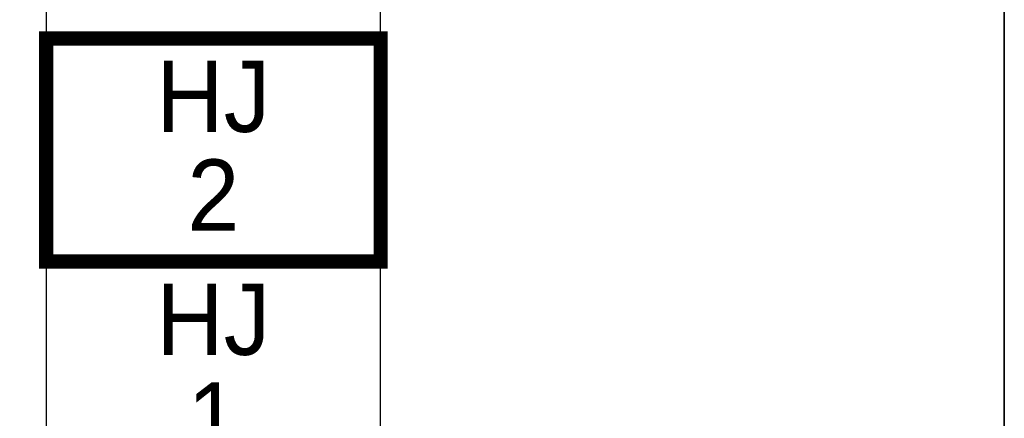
# Model space of a CAD drawing. Header units: metres. Extents: x 183400 to 184400, y 422200 to 427800.
# Tile 21 of 221: x 184231 to 184300, y 422920 to 422948. Entities that reach past the tile are written whole.
import ezdxf
from ezdxf.enums import TextEntityAlignment as Align

# ---------------------------------------------------------------- set-up
doc = ezdxf.new("R2010")
doc.units = ezdxf.units.M
doc.layers.add('일람표', color=7, linetype='Continuous')
doc.styles.add('CGS', font='Dotum.ttf')

msp = doc.modelspace()

# ---------------------------------------------------------------- linework, layer by layer
at = {"layer": '일람표'}
for points in [[(183700, 422600), (184300, 422600), (184300, 423000), (183700, 423000)], [(184300, 422909.794), (184224.375, 422909.794), (184224.375, 423000), (184300, 423000)]]:
    msp.add_lwpolyline(points, close=True, dxfattribs=at)
at = {"layer": '일람표', "linetype": 'Continuous', "flags": 128}
for points in [[(184232.875, 422946.585), (184256.312, 422946.585), (184256.312, 422962.21), (184232.875, 422962.21)], [(184232.875, 422915.335), (184256.312, 422915.335), (184256.312, 422930.96), (184232.875, 422930.96)]]:
    msp.add_lwpolyline(points, close=True, dxfattribs=at)
at = {"layer": '일람표', "linetype": 'Continuous', "const_width": 1, "flags": 128}
msp.add_lwpolyline([(184232.875, 422930.96), (184256.312, 422930.96), (184256.312, 422946.585), (184232.875, 422946.585)], close=True, dxfattribs=at)

# ---------------------------------------------------------------- texts
at = {"layer": '일람표', "linetype": 'Continuous', "style": 'CGS'}
for p in [(184244.594, 422942.534), (184244.594, 422926.909)]:
    msp.add_text('HJ', height=5, dxfattribs=at).set_placement(p, align=Align.MIDDLE_CENTER)
for s, p in [('2', (184244.594, 422933.109)), ('1', (184244.594, 422917.484))]:
    msp.add_text(s, height=5, dxfattribs=at).set_placement(p, align=Align.CENTER)

doc.saveas('drawing.dxf')
